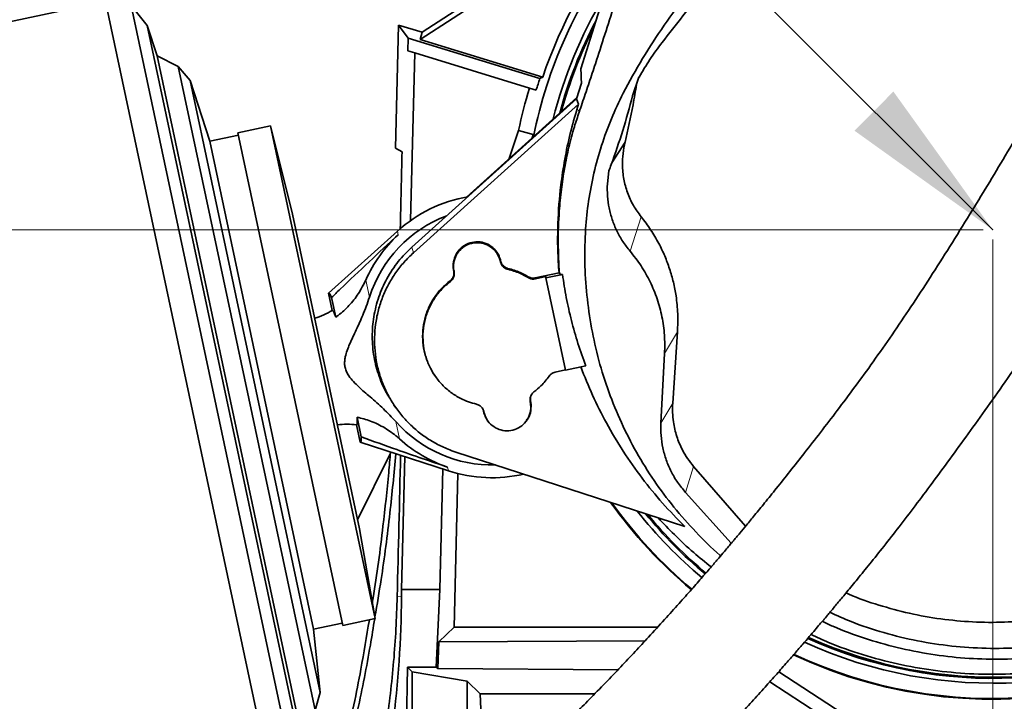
# Model space of a CAD drawing. Header units: millimetres. Extents: x 0 to 12118, y 0 to 8400.
# Tile 85 of 127: x 6719 to 7130, y 3947 to 4231. Entities that reach past the tile are written whole.
import ezdxf

# ---------------------------------------------------------------- set-up
doc = ezdxf.new("R2010")
doc.units = ezdxf.units.MM
doc.header["$LTSCALE"] = 20
doc.header["$PDSIZE"] = -1
doc.styles.add('SLDTEXTSTYLE0', font='TXT', dxfattribs={"width": 0.605})
doc.dimstyles.new('SLDDIMSTYLE0', dxfattribs={"dimtxt": 70, "dimasz": 70, "dimexe": 0, "dimexo": 0.0625, "dimgap": 17.5, "dimtad": 1, "dimdec": 0, "dimrnd": 1e-09, "dimzin": 12, "dimdsep": 46, "dimtxsty": 'SLDTEXTSTYLE0', "dimsah": 1, "dimcen": 0.09, "dimadec": 0, "dimazin": 3, "dimtfac": 1, "dimtofl": 0, "dimtmove": 0, "dimatfit": 3, "dimfxl": 1, "dimfrac": 2, "dimtolj": 1, "dimtzin": 12, "dimarcsym": 0})
doc.dimstyles.new('SLDDIMSTYLE2', dxfattribs={"dimtxt": 70, "dimasz": 70, "dimexe": 0, "dimexo": 0.0625, "dimgap": 17.5, "dimtad": 1, "dimdec": 1, "dimrnd": 1e-09, "dimzin": 12, "dimdsep": 46, "dimtxsty": 'SLDTEXTSTYLE0', "dimsah": 1, "dimcen": 0.09, "dimadec": 0, "dimazin": 3, "dimtfac": 1, "dimtofl": 0, "dimtmove": 0, "dimatfit": 3, "dimfxl": 1, "dimfrac": 2, "dimtolj": 1, "dimtzin": 12, "dimarcsym": 0})
doc.dimstyles.new('SLDDIMSTYLE4', dxfattribs={"dimtxt": 0.18, "dimasz": 70, "dimexe": 0, "dimexo": 0.0625, "dimgap": 0, "dimtad": 0, "dimtih": 1, "dimtoh": 1, "dimdec": 0, "dimrnd": 1e-09, "dimzin": 0, "dimdsep": 46, "dimtxsty": 'Standard', "dimsah": 1, "dimcen": 0.09, "dimadec": 0, "dimazin": 0, "dimtfac": 70, "dimtdec": 0, "dimtofl": 0, "dimtmove": 0, "dimatfit": 3, "dimfxl": 1, "dimfrac": 2, "dimtolj": 1, "dimtzin": 0, "dimarcsym": 0})

# ---------------------------------------------------------------- blocks, each defined once
blk = doc.blocks.new('_D_3')
at = {"color": 7, "linetype": 'Continuous', "lineweight": 0}
for p, q in [((7120.86, 4143.87), (5543.93, 4143.87)), ((5573.93, 4143.87), (5573.93, 3363.87)), ((6445.27, 3363.87), (5543.93, 3363.87))]:
    blk.add_line(p, q, dxfattribs=at)
at = {"color": 7, "linetype": 'Continuous', "lineweight": 18}
for points in [[(5573.93, 4143.87), (5563.93, 4073.87), (5583.93, 4073.87)], [(5573.93, 3363.87), (5583.93, 3433.87), (5563.93, 3433.87)]]:
    blk.add_solid(points, dxfattribs=at)
at = {"color": 7, "linetype": 'Continuous', "lineweight": 18, "insert": (5483.69, 3673.66), "char_height": 70, "attachment_point": 1, "rotation": 90, "style": 'SLDTEXTSTYLE0'}
blk.add_mtext('780', dxfattribs=at)
blk = doc.blocks.new('_D_4')
at = {"color": 7, "linetype": 'Continuous', "lineweight": 0}
for p, q in [((7120.86, 5268.87), (5543.93, 5268.87)), ((5573.93, 4143.87), (5573.93, 5268.87)), ((7120.86, 4143.87), (5543.93, 4143.87))]:
    blk.add_line(p, q, dxfattribs=at)
at = {"color": 7, "linetype": 'Continuous', "lineweight": 18}
for points in [[(5573.93, 5268.87), (5563.93, 5198.87), (5583.93, 5198.87)], [(5573.93, 4143.87), (5583.93, 4213.87), (5563.93, 4213.87)]]:
    blk.add_solid(points, dxfattribs=at)
at = {"color": 7, "linetype": 'Continuous', "lineweight": 18, "insert": (5483.69, 4671.66), "char_height": 70, "attachment_point": 1, "rotation": 90, "style": 'SLDTEXTSTYLE0'}
blk.add_mtext('*)', dxfattribs=at)
blk = doc.blocks.new('_D_6')
at = {"color": 7, "linetype": 'Continuous', "lineweight": 0}
for p, q in [((7124.86, 4139.87), (7124.86, 3020.85)), ((6804.86, 3161.82), (6804.86, 3020.85)), ((7124.86, 3050.85), (6804.86, 3050.85))]:
    blk.add_line(p, q, dxfattribs=at)
at = {"color": 7, "linetype": 'Continuous', "lineweight": 18}
for points in [[(6804.86, 3050.85), (6874.86, 3040.85), (6874.86, 3060.85)], [(7124.86, 3050.85), (7054.86, 3060.85), (7054.86, 3040.85)]]:
    blk.add_solid(points, dxfattribs=at)
at = {"color": 7, "linetype": 'Continuous', "lineweight": 18, "insert": (6884.65, 3141.08), "char_height": 70, "attachment_point": 1, "style": 'SLDTEXTSTYLE0'}
blk.add_mtext('320', dxfattribs=at)
blk = doc.blocks.new('_D_11')
at = {"color": 7, "linetype": 'Continuous', "lineweight": 0}
for p, q in [((6914.86, 5640.02), (5403.93, 5640.02)), ((5433.93, 5640.02), (5433.93, 3363.87)), ((6445.27, 3363.87), (5403.93, 3363.87))]:
    blk.add_line(p, q, dxfattribs=at)
at = {"color": 7, "linetype": 'Continuous', "lineweight": 18}
for points in [[(5433.93, 5640.02), (5423.93, 5570.02), (5443.93, 5570.02)], [(5433.93, 3363.87), (5443.93, 3433.87), (5423.93, 3433.87)]]:
    blk.add_solid(points, dxfattribs=at)
at = {"color": 7, "linetype": 'Continuous', "lineweight": 18, "insert": (5343.69, 4467.24), "char_height": 70, "attachment_point": 1, "rotation": 90, "style": 'SLDTEXTSTYLE0'}
blk.add_mtext('*)', dxfattribs=at)

msp = doc.modelspace()

# ---------------------------------------------------------------- linework, layer by layer
at = {"color": 7, "linetype": 'Continuous', "lineweight": 35}
for p, q in [((6953.087139, 4210.951682), (7012.466232, 4398.841062)), ((6958.391357, 4270.085889), (6886.081939, 4223.145075)), ((6754.937184, 4239.038085), (6543.921798, 4194.182654)), ((6754.937184, 4239.038085), (6825.631269, 3906.468774)), ((6886.909383, 4226.180243), (6909.857394, 4241.077311)), ((6772.321831, 4229.00134), (6765.55588, 4237.356383)), ((6765.55588, 4237.356383), (6834.647776, 3912.324321)), ((6875.861823, 4177.946903), (6877.131527, 4229.169633)), ((6877.131527, 4229.169633), (6881.059333, 4223.721598)), ((6877.131527, 4229.169633), (6886.909383, 4226.180243)), ((6776.433627, 4216.347066), (6772.321831, 4229.00134)), ((6772.321831, 4229.00134), (6837.430221, 3922.709061)), ((6886.909383, 4226.180243), (6886.081939, 4223.145075)), ((6881.059333, 4223.721598), (6880.928594, 4218.447295)), ((6936.041737, 4206.91179), (6881.059333, 4223.721598)), ((6886.081939, 4223.145075), (6937.211765, 4207.513118)), ((6883.84225, 4217.556501), (6880.928594, 4218.447295)), ((6883.84225, 4217.556501), (6882.110996, 4147.713835)), ((6931.687239, 4202.92882), (6883.84225, 4217.556501)), ((6785.250234, 4211.854917), (6776.433627, 4216.347066)), ((6776.433627, 4216.347066), (6836.03925, 3935.9417)), ((6790.220966, 4206.035084), (6785.250234, 4211.854917)), ((6785.250234, 4211.854917), (6842.266309, 3943.631672)), ((6798.418652, 4180.806261), (6790.220966, 4206.035084)), ((6790.220966, 4206.035084), (6844.439978, 3950.970188)), ((6937.211765, 4207.513118), (6936.041737, 4206.91179)), ((6953.334248, 4205.029895), (6951.31109, 4198.469631)), ((6977.355894, 4207.466109), (6974.709247, 4199.687428)), ((6977.355894, 4207.466109), (6977.384974, 4207.534971)), ((6934.493837, 4202.070757), (6931.687239, 4202.92882)), ((6951.31109, 4198.469631), (6882.664166, 4136.659663)), ((6951.471152, 4198.988648), (6905.419893, 4157.523908)), ((6951.31109, 4198.469631), (6952.138501, 4196.284403)), ((6952.138501, 4196.284403), (6883.296565, 4134.298845)), ((6951.618542, 4194.598389), (6952.138501, 4196.284403)), ((6823.726436, 4187.208267), (6810.133089, 4184.318736)), ((6810.133089, 4184.318736), (6853.797083, 3978.90828)), ((6832.925527, 4150.314668), (6823.726436, 4187.208267)), ((6823.726436, 4187.208267), (6867.390429, 3981.79781)), ((6923.271436, 4173.59751), (6927.131945, 4185.189147)), ((6927.131945, 4185.189147), (6933.214454, 4183.549627)), ((6810.341013, 4183.340591), (6798.418652, 4180.806261)), ((6798.418652, 4180.806261), (6841.666798, 3977.352095)), ((6932.739059, 4182.122196), (6933.214454, 4183.549627)), ((6933.214454, 4183.549627), (6932.965125, 4182.325747)), ((6971.523554, 4180.421116), (6966.007882, 4171.753007)), ((6875.861823, 4177.946903), (6878.533377, 4176.404481)), ((6964.158243, 4162.978809), (6964.803754, 4168.402087)), ((6832.925527, 4150.314668), (6860.787314, 4019.243234)), ((6876.621438, 4143.329453), (6847.899332, 4117.443558)), ((6919.560455, 4130.554524), (6919.536151, 4130.668864)), ((6919.689125, 4130.811627), (6919.664822, 4130.925967)), ((6900.101869, 4126.767733), (6900.126173, 4126.653393)), ((6900.23054, 4126.56579), (6900.254844, 4126.45145)), ((6943.996245, 4125.874365), (6934.11702, 4123.774471)), ((6938.44659, 4124.330178), (6934.144265, 4123.415691)), ((6938.565217, 4123.77208), (6938.44659, 4124.330178)), ((6945.470033, 4125.239744), (6938.565217, 4123.77208)), ((6938.565217, 4123.77208), (6946.73887, 4085.318069)), ((6944.138481, 4125.534841), (6943.996245, 4125.874365)), ((6945.470033, 4125.239744), (6944.138481, 4125.534841)), ((6847.899332, 4117.443558), (6849.425125, 4110.265702)), ((6849.173646, 4115.652619), (6850.920942, 4107.432735)), ((6993.40678, 4101.338008), (6991.423242, 4071.523687)), ((6988.037098, 4092.309929), (6986.515279, 4063.271899)), ((6942.406242, 4084.548301), (6946.708128, 4085.462695)), ((6946.73887, 4085.318069), (6955.179917, 4087.112269)), ((6892.37327, 4082.858111), (6892.482222, 4082.702688)), ((6939.147719, 4081.862224), (6939.253154, 4082.012776)), ((6875.17968, 4070.80098), (6875.954278, 4069.695998)), ((6932.139523, 4072.237111), (6932.115219, 4072.351451)), ((6861.531437, 4057.517315), (6859.78414, 4065.737199)), ((6912.552267, 4068.193217), (6912.576571, 4068.078877)), ((6912.680938, 4067.991274), (6912.705241, 4067.876934)), ((6861.095787, 4055.36289), (6859.569994, 4062.540746)), ((6861.095787, 4055.36289), (6897.863775, 4043.39819)), ((6873.682963, 4050.751967), (6859.985413, 4023.015653)), ((6879.67197, 4049.318), (6878.297549, 3993.870777)), ((6900.961471, 4051.202103), (6996.402667, 4020.191378)), ((7000.13312, 4045.230994), (7021.747525, 4020.24501)), ((6894.309589, 3993.870777), (6895.555886, 4044.149202)), ((6900.211098, 3978.163272), (6901.80009, 4042.266767)), ((6996.734668, 4034.413237), (7015.84889, 4013.184742)), ((6867.390429, 3981.79781), (6860.787314, 4019.243234)), ((6878.297549, 3993.870777), (6878.286876, 3990.912029)), ((6878.297549, 3993.870777), (6894.309589, 3993.870777)), ((6892.823922, 3961.551547), (6894.309589, 3993.870777)), ((6841.666798, 3977.352095), (6853.589159, 3979.886425)), ((6853.797083, 3978.90828), (6867.390429, 3981.79781)), ((6844.439978, 3950.970188), (6841.666798, 3977.352095)), ((6893.943725, 3972.049328), (6900.211098, 3978.163272)), ((6900.211098, 3978.163272), (6985.074278, 3978.163272)), ((6893.429562, 3960.930707), (6893.943725, 3972.049328)), ((6979.940371, 3972.571275), (6893.943725, 3972.049328)), ((6878.724842, 3861.056824), (6880.852729, 3961.551547)), ((6882.768643, 3959.635633), (6880.852729, 3961.551547)), ((6892.823922, 3961.551547), (6880.852729, 3961.551547)), ((6882.768643, 3959.635633), (6882.768643, 3865.876039)), ((6905.763949, 3955.766396), (6882.768643, 3959.635633)), ((6892.823922, 3961.551547), (6893.429562, 3960.930707)), ((6893.429562, 3960.930707), (6968.608852, 3960.493338)), ((7035.606795, 3959.606986), (7116.541299, 3906.999559)), ((6911.067003, 3950.463342), (6905.763949, 3955.766396)), ((6905.763949, 3955.766396), (6905.763949, 3922.83953)), ((7110.9793, 3903.854261), (7031.919447, 3955.449735)), ((6842.266309, 3943.631672), (6844.439978, 3950.970188)), ((6911.067003, 3950.463342), (6958.941213, 3950.463342)), ((6911.852043, 3935.483899), (6911.067003, 3950.463342))]:
    msp.add_line(p, q, dxfattribs=at)
at = {"color": 8, "linetype": 'Continuous', "lineweight": 18}
for p, q in [((6952.402203, 4192.923521), (6951.618542, 4194.598389)), ((6973.615023, 4134.990111), (6978.259307, 4149.275985)), ((6876.621438, 4143.329453), (6876.944346, 4141.810383)), ((6883.296565, 4134.298845), (6882.664166, 4136.659663)), ((6919.536151, 4130.668864), (6919.664822, 4130.925967)), ((6919.560455, 4130.554524), (6919.689125, 4130.811627)), ((6900.23054, 4126.56579), (6900.101869, 4126.767733)), ((6900.126173, 4126.653393), (6900.254844, 4126.45145)), ((6922.694925, 4127.747413), (6922.665217, 4127.389181)), ((6863.426966, 4122.914403), (6864.956503, 4115.718936)), ((6898.705723, 4122.296469), (6898.626566, 4122.631525)), ((6931.13658, 4123.928249), (6931.204806, 4124.270741)), ((6934.11702, 4123.774471), (6934.144265, 4123.415691)), ((6988.037098, 4092.309929), (6993.40678, 4101.338008)), ((6932.010852, 4071.980008), (6932.139523, 4072.237111)), ((6991.423242, 4071.523687), (6986.515279, 4063.271899)), ((6912.680938, 4067.991274), (6912.552267, 4068.193217)), ((6912.705241, 4067.876934), (6912.576571, 4068.078877)), ((6875.976611, 4063.876555), (6877.506147, 4056.681088)), ((6897.540867, 4044.91726), (6897.863775, 4043.39819)), ((6996.734668, 4034.413237), (7000.13312, 4045.230994)), ((6876.531324, 3990.955545), (6878.286876, 3990.912029))]:
    msp.add_line(p, q, dxfattribs=at)
at = {"color": 7, "linetype": 'Continuous', "lineweight": 35}
for centre, radius, start, end in [((7124.857394, 4143.870777), 198.144467, 140.68178366, 161.26499593), ((7124.857394, 4143.870777), 195.419262, 142.77790155, 168.55443781), ((7124.857394, 4143.870777), 189.020726, 149.22653518, 165.85155841), ((7124.857394, 4143.870777), 187, 152.18494222, 164.91709482), ((7124.857394, 4143.870777), 186.5, 153.06986295, 164.67904369), ((7124.857394, 4143.870777), 199.061603, 161.53707332, 163), ((7124.857394, 4143.870777), 201.996439, 163, 168.19684261), ((6916.120696, 4099.502422), 59, 99.93621428, 132.0268623), ((7124.857394, 4143.870777), 195.419262, 244.9178201, 3.82673491), ((6916.120696, 4099.502422), 53.672619, 110.68146998, 162.41396481), ((6916.120696, 4099.502422), 57.660645, 132.79908729, 156.04428031), ((7124.857394, 4143.870777), 189.020726, 245.47080708, 357.37810128), ((7124.857394, 4143.870777), 187, 245.65258017, 354.41969424), ((7124.857394, 4143.870777), 186.5, 245.69794122, 353.53477351), ((6831.427976, 4140.284073), 35, 287.82284238, 300.94729261), ((6855.33921, 4027.797395), 35, 83.05807787, 96.17857375), ((6916.120696, 4099.502422), 53.672619, 221.58745133, 271.41426004), ((6916.120696, 4099.502422), 57.660645, 227.95713583, 251.20232885), ((6916.120696, 4099.502422), 59, 251.97455383, 282.90952566), ((7124.857394, 4143.870777), 195.707505, 215.49998564, 230.04457218), ((7124.857394, 4143.870777), 195.419262, 215.61435009, 230.04704263), ((7124.857394, 4143.870777), 189.020726, 218.3351, 230.09096467), ((7124.857394, 4143.870777), 187, 219.27634359, 230.10255735), ((7124.857394, 4143.870777), 186.5, 219.51617733, 230.1054184), ((7124.857394, 4143.870777), 195.707505, 244.8939752, 320.33936804)]:
    msp.add_arc(centre, radius, start, end, dxfattribs=at)
for centre, major_axis, ratio, start_param, end_param in [((6804.857394, 1313.468082), (89.876733, 3635.788776), 0.0012951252, 5.6048811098, 5.6190527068), ((6854.585425, 4086.421902), (-6.603623, 31.065715), 0.0699839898, 5.9225779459, 6.3236111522), ((6854.585425, 4086.421902), (-6.603623, 31.065715), 0.0699839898, 3.1011668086, 3.5022000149), ((6804.857394, 1313.468082), (123.830166, 5009.30898), 0.0012951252, 5.2763398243, 5.2903204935), ((6456.357394, 3992.434731), (0, 422.026846), 0.9997758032, 4.4545330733, 4.7087809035)]:
    msp.add_ellipse(centre, major_axis=major_axis, ratio=ratio, start_param=start_param, end_param=end_param, dxfattribs=at)
for points, knots in [([(6952.402203, 4192.923521), (6953.254961, 4195.399973), (6954.962455, 4200.358617), (6957.549934, 4208.122938), (6960.596821, 4217.425334), (6964.094153, 4228.275088), (6968.836237, 4243.077434), (6974.389758, 4260.291486), (6980.757288, 4279.83402), (6987.129407, 4299.314584), (6993.290213, 4318.263686), (6999.220476, 4336.7403), (7004.922201, 4354.672265), (7010.610384, 4372.654504), (7014.408725, 4384.638553), (7016.307885, 4390.630547)], [0, 0, 0, 0, 0.0401590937, 0.0804112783, 0.1206341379, 0.1824796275, 0.2443431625, 0.3435556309, 0.4427752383, 0.5420636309, 0.6413351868, 0.7309212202, 0.8205221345, 0.9102615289, 1, 1, 1, 1]), ([(7011.437119, 4007.984863), (7011.32832, 4008.073579), (7007.618402, 4011.0987), (7001.019533, 4017.830001), (6991.782911, 4028.132147), (6983.501109, 4039.245568), (6976.162043, 4051.016016), (6969.839287, 4063.402577), (6964.582919, 4076.224126), (6960.434543, 4089.417074), (6957.400766, 4102.898937), (6955.442207, 4116.591402), (6954.604863, 4130.36696), (6954.869153, 4143.489889), (6956.186501, 4155.893205), (6958.422971, 4167.532526), (6961.595084, 4178.970409), (6965.661145, 4190.112288), (6971.316398, 4202.273812), (6978.711696, 4215.309224), (6987.763425, 4229.211366), (6997.576591, 4242.654949), (7007.933715, 4255.740005), (7018.654875, 4268.545291), (7031.396619, 4283.36149), (7046.178539, 4300.171589), (7062.892678, 4319.07286), (7079.384537, 4338.156539), (7089.793029, 4351.323679), (7094.996367, 4357.906101)], [0, 0, 0, 0, 0.00099477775, 0.0339208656, 0.06684990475, 0.09966585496, 0.13298493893, 0.16642169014, 0.19986359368, 0.23318972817, 0.26676565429, 0.30044564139, 0.3341215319, 0.36769185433, 0.39657594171, 0.42559277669, 0.4546571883, 0.48367831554, 0.51256601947, 0.55290328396, 0.5932790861, 0.63375245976, 0.67430738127, 0.71487157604, 0.75533465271, 0.81651001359, 0.87769743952, 0.9388593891, 1, 1, 1, 1]), ([(7302.943245, 4294.497495), (7302.515602, 4283.865068), (7301.660274, 4262.599122), (7299.737843, 4230.742429), (7298.387907, 4204.086128), (7297.766548, 4182.622607), (7297.360518, 4166.380786), (7296.784798, 4150.147153), (7295.82387, 4133.952255), (7294.251383, 4117.828082), (7292.09194, 4103.352766), (7289.407087, 4090.54117), (7286.37928, 4079.391216), (7282.629157, 4068.45302), (7278.099453, 4057.824232), (7272.225228, 4046.749439), (7264.803347, 4035.398959), (7255.798705, 4023.903752), (7245.791971, 4013.204114), (7234.928397, 4003.432246), (7223.252884, 3994.672101), (7210.865483, 3986.948332), (7197.818896, 3980.276639), (7184.319556, 3974.769803), (7170.451176, 3970.473968), (7156.322069, 3967.357566), (7141.945149, 3965.408823), (7127.541082, 3964.664901), (7113.202102, 3965.141457), (7099.020291, 3966.780237), (7084.999548, 3969.539019), (7071.367449, 3973.47595), (7060.942014, 3977.21722), (7055.272605, 3979.956469), (7053.805742, 3980.665203)], [0, 0, 0, 0, 0.0645639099, 0.1291344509, 0.1937010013, 0.2265261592, 0.259394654, 0.2922569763, 0.3250763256, 0.3578455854, 0.3906045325, 0.4139360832, 0.4373528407, 0.4607662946, 0.4841205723, 0.5073995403, 0.5366423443, 0.5659930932, 0.5953445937, 0.6245884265, 0.6534061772, 0.6823317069, 0.711255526, 0.7400709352, 0.768226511, 0.7964869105, 0.8247455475, 0.852898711, 0.8804610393, 0.9081246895, 0.9357878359, 0.9633494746, 0.9905173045, 1, 1, 1, 1]), ([(6986.982127, 4221.940722), (6989.878707, 4225.64597), (6995.672157, 4233.056839), (7001.572459, 4240.388709), (7004.522759, 4244.054829)], [0, 0, 0, 0, 0.4999747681, 1, 1, 1, 1]), ([(6977.384974, 4207.534971), (6978.836318, 4209.990538), (6981.771803, 4214.957166), (6985.232464, 4219.595595), (6986.982127, 4221.940722)], [0, 0, 0, 0, 0.494413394, 1, 1, 1, 1]), ([(7156.61845, 4220.617449), (7155.538708, 4218.648038), (7151.875234, 4211.965991), (7145.53992, 4200.943059), (7137.792629, 4187.625725), (7130.189125, 4174.808655), (7122.749745, 4162.44642), (7115.061545, 4149.859697), (7107.134284, 4137.103499), (7098.952507, 4124.226383), (7090.943367, 4111.956612), (7083.03963, 4100.231542), (7075.219928, 4089.079725), (7067.554048, 4078.545749), (7060.180941, 4068.714857), (7053.167699, 4059.578313), (7046.574147, 4051.111448), (7040.447785, 4043.336586), (7034.889119, 4036.366343), (7029.993973, 4030.297832), (7025.826376, 4025.186879), (7022.379579, 4021.001607), (7019.851526, 4017.958559), (7018.11346, 4015.879182), (7016.989131, 4014.538926), (7015.90162, 4013.246258), (7014.576631, 4011.676277), (7012.772773, 4009.548349), (7010.392593, 4006.756903), (7007.355132, 4003.221084), (7003.586376, 3998.874504), (6999.072376, 3993.725511), (6993.810129, 3987.798442), (6987.798091, 3981.121637), (6981.690252, 3974.442468), (6975.596063, 3967.877984), (6969.613849, 3961.525739), (6963.208193, 3954.828989), (6956.887204, 3948.331835), (6950.693393, 3942.067754), (6944.670021, 3936.072743), (6938.901634, 3930.414618), (6935.233856, 3926.896121), (6933.588824, 3925.318043)], [0, 0, 0, 0, 0.0176400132, 0.0598510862, 0.1012400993, 0.1416975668, 0.1810753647, 0.2192277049, 0.2624538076, 0.3036668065, 0.3428004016, 0.379861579, 0.4156128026, 0.4493392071, 0.4810435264, 0.5107035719, 0.5383012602, 0.5638745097, 0.5870473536, 0.6069911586, 0.623889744, 0.6377848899, 0.6487030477, 0.6543353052, 0.6586529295, 0.6621798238, 0.6673598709, 0.6745017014, 0.6837177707, 0.6957153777, 0.7106171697, 0.7284302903, 0.7491741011, 0.7728877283, 0.799644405, 0.8217887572, 0.8458054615, 0.8718114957, 0.899962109, 0.9241600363, 0.9499791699, 0.9775651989, 1, 1, 1, 1]), ([(6953.086652, 4210.950195), (6953.143965, 4209.89434), (6953.247593, 4207.985217), (6953.307481, 4205.942757), (6953.334248, 4205.029895)], [0, 0, 0, 0, 0.5530575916, 1, 1, 1, 1]), ([(6968.199133, 3889.241745), (6969.849831, 3890.825726), (6973.59514, 3894.419657), (6979.512447, 3900.220521), (6985.754799, 3906.426681), (6992.189236, 3912.924613), (6998.771377, 3919.67832), (7005.453624, 3926.652105), (7011.702171, 3933.277786), (7017.754519, 3939.791739), (7023.567366, 3946.140961), (7029.094431, 3952.266766), (7034.047183, 3957.827525), (7038.429363, 3962.803134), (7042.244673, 3967.17707), (7045.496364, 3970.935369), (7048.295834, 3974.192872), (7050.646766, 3976.944232), (7052.567169, 3979.202567), (7053.983017, 3980.87359), (7055.132813, 3982.234066), (7056.301181, 3983.619588), (7058.099809, 3985.758449), (7060.732598, 3988.903632), (7064.339308, 3993.243914), (7068.713504, 3998.560656), (7073.846904, 4004.881972), (7079.648149, 4012.144452), (7085.980815, 4020.229436), (7092.69813, 4029.003753), (7099.739009, 4038.417545), (7107.082566, 4048.408812), (7114.756654, 4058.991465), (7122.796891, 4070.194322), (7131.261647, 4082.124733), (7140.132359, 4094.905982), (7149.327729, 4108.579156), (7158.750421, 4123.17924), (7168.238103, 4138.633824), (7177.691945, 4154.937829), (7186.992056, 4172.073246), (7194.831748, 4187.405502), (7199.376638, 4197.039513), (7201.09802, 4200.688405)], [0, 0, 0, 0, 0.0213710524, 0.0484893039, 0.0739286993, 0.0978217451, 0.1256799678, 0.1514658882, 0.1753110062, 0.1973158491, 0.2203059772, 0.2410711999, 0.2596699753, 0.2761407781, 0.2905051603, 0.3027732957, 0.3129481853, 0.3222591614, 0.329500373, 0.3348184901, 0.3384067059, 0.3426281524, 0.3481771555, 0.3589993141, 0.3728359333, 0.3897078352, 0.4096392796, 0.4327298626, 0.4581391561, 0.4854443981, 0.5147054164, 0.5460010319, 0.5787642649, 0.6135482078, 0.6503464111, 0.6891426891, 0.7307642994, 0.7744073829, 0.8200375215, 0.8676249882, 0.9171527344, 0.9686215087, 1, 1, 1, 1]), ([(6976.325045, 4204.436373), (6975.866208, 4201.600527), (6974.561746, 4193.538296), (6972.718469, 4185.580075), (6971.523554, 4180.421116)], [0, 0, 0, 0, 0.35174465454, 1, 1, 1, 1]), ([(6974.709247, 4199.687428), (6973.380057, 4194.869382), (6970.719051, 4185.223768), (6967.171633, 4174.864143), (6965.125848, 4169.281097), (6964.803754, 4168.402087)], [0, 0, 0, 0, 0.4567860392, 0.9144749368, 1, 1, 1, 1]), ([(6943.996245, 4125.874365), (6943.887127, 4127.427388), (6943.40504, 4134.288734), (6943.320424, 4146.506174), (6944.405976, 4160.784609), (6946.312941, 4173.289014), (6948.563959, 4184.047121), (6950.60065, 4191.082345), (6951.618542, 4194.598389)], [0, 0, 0, 0, 0.0671600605, 0.2967169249, 0.5262725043, 0.6841352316, 0.8421380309, 1, 1, 1, 1]), ([(6944.138481, 4125.534841), (6943.916943, 4129.863015), (6943.47254, 4138.545279), (6943.923532, 4150.288931), (6944.912285, 4160.599854), (6946.244349, 4169.51199), (6948.066566, 4178.292681), (6950.147712, 4186.161014), (6951.724036, 4190.889309), (6952.402203, 4192.923521)], [0, 0, 0, 0, 0.1879800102, 0.3770855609, 0.5063433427, 0.6355549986, 0.767872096, 0.9001337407, 1, 1, 1, 1]), ([(6978.259307, 4149.275985), (6977.118175, 4150.826289), (6974.802185, 4153.972715), (6972.414698, 4159.325646), (6970.877038, 4165.012236), (6970.347908, 4170.499276), (6970.629089, 4175.685411), (6971.224048, 4178.835394), (6971.523554, 4180.421116)], [0, 0, 0, 0, 0.1746750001, 0.3545123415, 0.5291516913, 0.7086712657, 0.8533432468, 1, 1, 1, 1]), ([(6964.158243, 4162.978809), (6964.131018, 4161.298197), (6964.076642, 4157.941424), (6964.800637, 4152.935841), (6966.099844, 4148.056125), (6968.023878, 4143.386779), (6970.481554, 4138.966152), (6972.572345, 4136.313159), (6973.615023, 4134.990111)], [0, 0, 0, 0, 0.1683961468, 0.3363462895, 0.5035718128, 0.6699842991, 0.8354212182, 1, 1, 1, 1]), ([(6978.259307, 4149.275985), (6979.61633, 4147.509064), (6982.343937, 4143.957567), (6985.565213, 4138.443504), (6988.161537, 4132.986155), (6990.183232, 4127.606279), (6991.764271, 4122.023311), (6992.968268, 4115.754732), (6993.671282, 4108.833732), (6993.495288, 4103.846233), (6993.40678, 4101.338008)], [0, 0, 0, 0, 0.1297990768, 0.260895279, 0.3713968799, 0.4818999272, 0.5955924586, 0.7092864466, 0.8537994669, 1, 1, 1, 1]), ([(6849.173646, 4115.652619), (6850.353231, 4116.790906), (6859.504229, 4125.621519), (6868.825024, 4134.273587), (6876.944346, 4141.810383)], [0, 0, 0, 0, 0.1289023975, 1, 1, 1, 1]), ([(6919.664822, 4130.925967), (6919.487591, 4131.568783), (6919.133131, 4132.854414), (6917.912471, 4135.002122), (6915.844295, 4137.11593), (6912.769294, 4138.620663), (6909.372103, 4139.025534), (6906.03155, 4138.282444), (6903.125568, 4136.475732), (6900.980534, 4133.80774), (6899.843444, 4130.585142), (6899.828396, 4128.148135), (6900.073877, 4126.909028), (6900.101869, 4126.767733)], [0, 0, 0, 0, 0.0637362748, 0.1274724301, 0.2348074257, 0.3421739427, 0.4494909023, 0.5568139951, 0.664188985, 0.7715269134, 0.8788394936, 0.9861841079, 1, 1, 1, 1]), ([(6882.664166, 4136.659663), (6880.688577, 4134.708717), (6877.695585, 4131.75306), (6874.409896, 4127.173942), (6871.497151, 4122.36469), (6869.210622, 4117.197853), (6867.597719, 4111.812397), (6866.448256, 4106.306316), (6865.997339, 4100.673302), (6866.258836, 4095.05141), (6866.998684, 4089.474963), (6868.425153, 4084.000763), (6870.568437, 4078.808417), (6872.089926, 4075.558309), (6873.329115, 4073.803869), (6873.744841, 4073.215284)], [0, 0, 0, 0, 0.1193803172, 0.1808596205, 0.2423387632, 0.3615970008, 0.4230093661, 0.4844224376, 0.6037930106, 0.6652677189, 0.7267422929, 0.8460717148, 0.9075241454, 0.9689759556, 1, 1, 1, 1]), ([(6919.536151, 4130.668864), (6919.198761, 4131.731444), (6918.523978, 4133.856611), (6916.246452, 4136.391669), (6913.32995, 4138.067174), (6910.003515, 4138.673319), (6906.668604, 4138.14657), (6903.695572, 4136.545316), (6901.418137, 4134.049384), (6900.104428, 4130.945333), (6899.914197, 4128.335633), (6900.169597, 4126.906745), (6900.23054, 4126.56579)], [0, 0, 0, 0, 0.107358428, 0.2147176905, 0.3220631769, 0.4294277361, 0.5368452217, 0.6442176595, 0.751568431, 0.8589526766, 0.9663438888, 1, 1, 1, 1]), ([(6973.615023, 4134.990111), (6975.20505, 4132.972724), (6978.39339, 4128.927438), (6982.140776, 4122.186191), (6985.075564, 4115.065748), (6987.056621, 4107.625414), (6988.160152, 4099.992345), (6988.078165, 4094.87382), (6988.037098, 4092.309929)], [0, 0, 0, 0, 0.1645719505, 0.3300014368, 0.4964278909, 0.6636720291, 0.8315318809, 1, 1, 1, 1]), ([(6883.296565, 4134.298845), (6881.971837, 4133.023709), (6879.318155, 4130.469366), (6875.91434, 4126.106575), (6872.983192, 4121.424903), (6870.619347, 4116.430889), (6868.821524, 4111.210617), (6867.61324, 4105.820295), (6867.0323, 4100.325234), (6867.064885, 4094.798722), (6867.70982, 4089.309789), (6868.981154, 4083.931986), (6870.841083, 4078.72992), (6873.266506, 4073.767427), (6876.244724, 4069.117981), (6879.717508, 4064.828586), (6883.646464, 4060.949001), (6887.996291, 4057.542959), (6892.700325, 4054.647992), (6897.063211, 4052.559136), (6899.879695, 4051.578683), (6900.961471, 4051.202103)], [0, 0, 0, 0, 0.05367163, 0.1075145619, 0.1611857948, 0.2148014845, 0.2685877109, 0.322203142, 0.3758673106, 0.4297030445, 0.4833678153, 0.5370122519, 0.5908280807, 0.6444725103, 0.6980630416, 0.7518237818, 0.8054137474, 0.8590659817, 0.9128893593, 0.9665419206, 1, 1, 1, 1]), ([(6919.689125, 4130.811627), (6919.825948, 4130.380475), (6920.09959, 4129.518185), (6921.023724, 4128.494081), (6921.952623, 4127.949246), (6922.540089, 4127.789513), (6922.694925, 4127.747413)], [0, 0, 0, 0, 0.2978198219, 0.5956306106, 0.893421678, 1, 1, 1, 1]), ([(6898.626566, 4122.631525), (6898.958947, 4122.938336), (6899.623699, 4123.551948), (6900.15902, 4124.823258), (6900.25832, 4125.895565), (6900.153738, 4126.495315), (6900.126173, 4126.653393)], [0, 0, 0, 0, 0.2978180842, 0.5956271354, 0.8934181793, 1, 1, 1, 1]), ([(6922.665217, 4127.389181), (6922.2227, 4127.539048), (6921.337682, 4127.838777), (6920.298482, 4128.813494), (6919.754209, 4129.783688), (6919.600886, 4130.393672), (6919.560455, 4130.554524)], [0, 0, 0, 0, 0.2977898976, 0.5955697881, 0.8933523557, 1, 1, 1, 1]), ([(6931.13658, 4123.928249), (6929.999771, 4124.560905), (6928.095251, 4125.620806), (6925.226802, 4126.717357), (6923.521467, 4127.164613), (6922.665217, 4127.389181)], [0, 0, 0, 0, 0.4243871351, 0.7109844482, 1, 1, 1, 1]), ([(6931.204806, 4124.270741), (6930.068136, 4124.903547), (6928.157776, 4125.967081), (6925.27677, 4127.070028), (6923.557963, 4127.520982), (6922.694925, 4127.747413)], [0, 0, 0, 0, 0.4224564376, 0.7100068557, 1, 1, 1, 1]), ([(6850.920942, 4107.432735), (6851.249565, 4107.671826), (6853.225061, 4109.109108), (6856.570144, 4112.206997), (6860.531463, 4117.155431), (6862.45086, 4120.97299), (6863.426966, 4122.914403)], [0, 0, 0, 0, 0.0606015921, 0.3643026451, 0.6767172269, 1, 1, 1, 1]), ([(6898.626566, 4122.631525), (6897.391297, 4121.599774), (6894.884945, 4119.506359), (6891.873021, 4115.64314), (6889.490207, 4111.332548), (6887.891076, 4106.714763), (6887.076299, 4101.850688), (6887.09752, 4096.965039), (6887.926927, 4092.093022), (6889.61546, 4087.526497), (6891.16179, 4084.402895), (6892.294275, 4083.019273), (6892.409183, 4082.878884)], [0, 0, 0, 0, 0.1083674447, 0.2198768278, 0.3281588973, 0.4395751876, 0.5479389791, 0.6594482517, 0.7678429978, 0.8793872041, 0.9877620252, 1, 1, 1, 1]), ([(6900.254844, 4126.45145), (6900.306885, 4125.987009), (6900.410967, 4125.058139), (6899.969078, 4123.703204), (6899.321341, 4122.798737), (6898.834085, 4122.401196), (6898.705723, 4122.296469)], [0, 0, 0, 0, 0.297846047, 0.5956832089, 0.8934881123, 1, 1, 1, 1]), ([(6934.144265, 4123.415691), (6933.862853, 4123.374289), (6933.124206, 4123.265617), (6932.066235, 4123.442054), (6931.396594, 4123.792266), (6931.13658, 4123.928249)], [0, 0, 0, 0, 0.273513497, 0.7179135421, 1, 1, 1, 1]), ([(6931.204806, 4124.270741), (6931.457027, 4124.138868), (6932.105737, 4123.799694), (6933.130163, 4123.629216), (6933.844856, 4123.734411), (6934.11702, 4123.774471)], [0, 0, 0, 0, 0.2825823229, 0.7267983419, 1, 1, 1, 1]), ([(6945.470033, 4125.239744), (6945.947809, 4122.011289), (6946.903395, 4115.554149), (6949.108878, 4105.962545), (6951.799171, 4096.448613), (6954.052988, 4090.224423), (6955.179917, 4087.112269)], [0, 0, 0, 0, 0.2482297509, 0.4964771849, 0.7482338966, 1, 1, 1, 1]), ([(6898.705723, 4122.296469), (6897.459835, 4121.252773), (6894.968073, 4119.165395), (6891.955364, 4115.302691), (6889.606941, 4111.024983), (6888.004413, 4106.408108), (6887.21388, 4101.586692), (6887.226943, 4096.698353), (6888.078289, 4091.884398), (6889.709568, 4087.275798), (6892.106488, 4083.014963), (6895.171443, 4079.208874), (6898.840761, 4075.980694), (6902.600033, 4073.658443), (6906.216382, 4072.06497), (6908.456249, 4071.4594), (6909.576175, 4071.156617)], [0, 0, 0, 0, 0.0744771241, 0.1489533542, 0.2233711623, 0.2977875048, 0.3722619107, 0.4467361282, 0.5212317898, 0.5957287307, 0.6702109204, 0.7446943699, 0.819127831, 0.8935608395, 0.9467807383, 1, 1, 1, 1]), ([(6864.956503, 4115.718936), (6864.067469, 4113.199833), (6862.443389, 4108.597958), (6859.450033, 4102.171598), (6857.14199, 4097.353068), (6855.620346, 4093.578909), (6854.905732, 4091.227351), (6854.577475, 4089.120065), (6854.589055, 4087.628814), (6854.831296, 4086.119584), (6855.336482, 4084.604004), (6856.494548, 4082.589468), (6858.241428, 4080.501013), (6861.216587, 4077.613239), (6865.48747, 4073.965417), (6870.839323, 4069.321855), (6874.26221, 4065.693744), (6875.976611, 4063.876555)], [0, 0, 0, 0, 0.1280290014, 0.233882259, 0.3397546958, 0.3842068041, 0.4289740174, 0.4572609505, 0.4862126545, 0.5000222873, 0.5304750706, 0.5621781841, 0.6109358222, 0.660483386, 0.7609389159, 0.8802629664, 1, 1, 1, 1]), ([(6850.920942, 4107.432735), (6850.687591, 4108.066802), (6850.212196, 4109.358555), (6849.719036, 4110.238779), (6849.514243, 4110.257538), (6849.425125, 4110.265702)], [0, 0, 0, 0, 0.3525634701, 0.718259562, 1, 1, 1, 1]), ([(7299.287078, 4089.674591), (7298.477358, 4086.898683), (7296.854539, 4081.33529), (7293.713939, 4072.794668), (7290.124117, 4064.29523), (7286.072637, 4055.925085), (7280.64491, 4046.058685), (7273.453249, 4034.947913), (7264.114969, 4022.874521), (7253.783544, 4011.608491), (7242.538767, 4001.250874), (7230.421015, 3991.894288), (7217.52849, 3983.567915), (7203.967968, 3976.331074), (7189.896619, 3970.276992), (7175.392556, 3965.466418), (7160.561902, 3961.879937), (7145.47682, 3959.52101), (7130.300399, 3958.423662), (7115.125337, 3958.618598), (7100.046043, 3960.06024), (7085.133636, 3962.708499), (7070.54405, 3966.621596), (7058.496, 3970.772391), (7051.538994, 3974.032468), (7049.123648, 3975.164307)], [0, 0, 0, 0, 0.0296434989, 0.0594106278, 0.0893466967, 0.1193294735, 0.1491546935, 0.1980657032, 0.2471518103, 0.2962362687, 0.345145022, 0.3939904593, 0.4430142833, 0.4920374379, 0.5408819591, 0.5892023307, 0.6376981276, 0.6861933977, 0.7345130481, 0.7824437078, 0.8305455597, 0.8786472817, 0.9265777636, 0.9745091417, 1, 1, 1, 1]), ([(6996.402667, 4020.191378), (6993.280666, 4023.395561), (6987.03674, 4029.803849), (6978.51097, 4040.309443), (6970.674336, 4051.450133), (6963.800799, 4063.026926), (6957.850415, 4074.757745), (6954.662315, 4082.715186), (6953.07952, 4086.665816)], [0, 0, 0, 0, 0.1677935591, 0.3355830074, 0.5070266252, 0.678471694, 0.8403708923, 1, 1, 1, 1]), ([(6933.535669, 4076.24933), (6934.541745, 4077.074194), (6936.227219, 4078.456084), (6938.300909, 4080.720998), (6939.343392, 4082.142689), (6939.866823, 4082.856521)], [0, 0, 0, 0, 0.4243962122, 0.7109890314, 1, 1, 1, 1]), ([(6939.866823, 4082.856521), (6940.043249, 4083.079987), (6940.506091, 4083.666233), (6941.396804, 4084.263977), (6942.124025, 4084.46881), (6942.406242, 4084.548301)], [0, 0, 0, 0, 0.27374782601, 0.71815953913, 1, 1, 1, 1]), ([(6932.010852, 4071.980008), (6931.945471, 4072.468938), (6931.81287, 4073.460554), (6932.284937, 4074.883014), (6932.958325, 4075.783556), (6933.427207, 4076.161827), (6933.535669, 4076.24933)], [0, 0, 0, 0, 0.3065888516, 0.621803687, 0.9125149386, 1, 1, 1, 1]), ([(6932.764433, 4075.468634), (6932.740879, 4075.44411), (6932.406746, 4075.096224), (6932.103246, 4074.165718), (6931.981499, 4073.11047), (6932.087326, 4072.509776), (6932.115219, 4072.351451)], [0, 0, 0, 0, 0.031162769, 0.4420669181, 0.8529452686, 1, 1, 1, 1]), ([(6909.576175, 4071.156617), (6910.018692, 4071.00675), (6910.90371, 4070.707021), (6911.94291, 4069.732304), (6912.487184, 4068.762111), (6912.640507, 4068.152126), (6912.680938, 4067.991274)], [0, 0, 0, 0, 0.29778981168, 0.59556960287, 0.89335228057, 1, 1, 1, 1]), ([(6912.552267, 4068.193217), (6912.442197, 4068.643076), (6912.314316, 4069.165723), (6911.962536, 4069.552038), (6911.913544, 4069.60584)], [0, 0, 0, 0, 0.860729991, 1, 1, 1, 1]), ([(6912.705241, 4067.876934), (6913.042631, 4066.814354), (6913.717414, 4064.689187), (6915.994941, 4062.154129), (6918.911443, 4060.478624), (6922.237878, 4059.87248), (6925.572789, 4060.399229), (6928.545821, 4062.000482), (6930.823255, 4064.496415), (6932.136965, 4067.600466), (6932.327195, 4070.210166), (6932.071795, 4071.639053), (6932.010852, 4071.980008)], [0, 0, 0, 0, 0.1073584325, 0.2147176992, 0.3220631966, 0.4294277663, 0.5368452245, 0.6442176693, 0.7515684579, 0.8589526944, 0.9663439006, 1, 1, 1, 1]), ([(6930.449477, 4064.489276), (6930.674057, 4064.749595), (6931.632597, 4065.860668), (6932.354527, 4068.452502), (6932.414034, 4070.855925), (6932.167621, 4072.095736), (6932.139523, 4072.237111)], [0, 0, 0, 0, 0.125659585, 0.536332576, 0.9471281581, 1, 1, 1, 1]), ([(7000.13312, 4045.230994), (6999.262404, 4046.309872), (6997.508864, 4048.48263), (6995.068265, 4052.639845), (6992.932076, 4057.72866), (6991.730134, 4062.994234), (6991.2833, 4067.641355), (6991.376425, 4070.224862), (6991.423242, 4071.523687)], [0, 0, 0, 0, 0.1463441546, 0.2947232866, 0.5078142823, 0.7270605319, 0.8627831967, 1, 1, 1, 1]), ([(6859.78414, 4065.737199), (6859.828878, 4065.063038), (6859.92002, 4063.689605), (6859.827541, 4062.684892), (6859.648086, 4062.584453), (6859.569994, 4062.540746)], [0, 0, 0, 0, 0.3525634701, 0.718259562, 1, 1, 1, 1]), ([(6877.506147, 4056.681088), (6877.200608, 4056.951233), (6875.284247, 4058.645596), (6871.369652, 4061.40648), (6865.692804, 4064.23859), (6861.663766, 4065.260471), (6859.78414, 4065.737199)], [0, 0, 0, 0, 0.0608194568, 0.3814625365, 0.7114400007, 1, 1, 1, 1]), ([(6912.576571, 4068.078877), (6912.759676, 4067.458283), (6913.133387, 4066.191672), (6913.683397, 4064.916538), (6914.164099, 4064.429388), (6914.168554, 4064.424873)], [0, 0, 0, 0, 0.4876372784, 0.9952515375, 1, 1, 1, 1]), ([(6914.169498, 4064.417991), (6914.188409, 4064.391015), (6914.226224, 4064.337071), (6914.260836, 4064.287698), (6914.278139, 4064.263015)], [0, 0, 0, 0, 0.5000830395, 1, 1, 1, 1]), ([(6930.438147, 4064.26331), (6930.453269, 4064.284886), (6930.483533, 4064.328067), (6930.525696, 4064.388203), (6930.546791, 4064.41829)], [0, 0, 0, 0, 0.49968503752, 1, 1, 1, 1]), ([(6986.515278, 4063.271899), (6986.489446, 4061.539673), (6986.437839, 4058.078999), (6987.214643, 4052.925269), (6988.604246, 4047.900393), (6990.668651, 4043.082495), (6993.326357, 4038.505512), (6995.59845, 4035.777464), (6996.734667, 4034.413236)], [0, 0, 0, 0, 0.1672679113, 0.3341708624, 0.4999525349, 0.6661378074, 0.8330439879, 1, 1, 1, 1]), ([(6897.540867, 4044.91726), (6890.471512, 4047.329138), (6878.435499, 4051.435509), (6866.469291, 4055.740756), (6861.531437, 4057.517315)], [0, 0, 0, 0, 0.5873502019, 1, 1, 1, 1]), ([(6873.724816, 4051.253267), (6873.494772, 4048.386923), (6872.665585, 4038.055284), (6870.322887, 4017.756628), (6868.095477, 3999.747599), (6866.280537, 3989.245311), (6866.179865, 3988.662765)], [0, 0, 0, 0, 0.1363529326, 0.4914794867, 0.9717931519, 1, 1, 1, 1]), ([(6867.263467, 3982.5178), (6868.13322, 3987.681224), (6870.551515, 4002.0378), (6873.509683, 4024.709188), (6875.188911, 4042.266089), (6875.97835, 4050.519943)], [0, 0, 0, 0, 0.2293536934, 0.6377035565, 1, 1, 1, 1]), ([(7063.713629, 3992.49743), (7064.113536, 3992.311143), (7068.513289, 3990.261627), (7077.331041, 3987.308548), (7090.11516, 3983.791974), (7103.207638, 3981.472944), (7116.437453, 3980.228646), (7129.67694, 3980.11506), (7142.838896, 3981.144623), (7155.848243, 3983.26652), (7168.638454, 3986.45363), (7181.135574, 3990.694415), (7193.252404, 3995.997231), (7204.93333, 4002.298992), (7216.050104, 4009.542686), (7226.351785, 4017.435419), (7232.576622, 4023.276244), (7235.584586, 4026.098646)], [0, 0, 0, 0, 0.0071292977, 0.0784360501, 0.1497768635, 0.2213766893, 0.2929762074, 0.3643165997, 0.4350771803, 0.5060874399, 0.5771012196, 0.6478666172, 0.7191167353, 0.7906113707, 0.8621117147, 0.9333696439, 1, 1, 1, 1]), ([(6985.414936, 4023.761509), (6987.619711, 4021.410977), (6992.336698, 4016.382153), (6999.664456, 4009.517198), (7004.993976, 4005.283961), (7007.447529, 4003.335103)], [0, 0, 0, 0, 0.3213859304, 0.6875861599, 1, 1, 1, 1]), ([(7240.274305, 4014.725352), (7236.694553, 4011.52186), (7229.548455, 4005.126872), (7217.798526, 3996.727927), (7205.427513, 3989.305095), (7192.445067, 3982.995669), (7178.970954, 3977.822871), (7165.098623, 3973.833543), (7150.933671, 3971.054327), (7136.58109, 3969.507666), (7122.147717, 3969.204183), (7107.742993, 3970.149179), (7093.467814, 3972.322931), (7079.453964, 3975.761419), (7067.213274, 3979.747792), (7059.898131, 3983.064052), (7056.955188, 3984.398211)], [0, 0, 0, 0, 0.0745770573, 0.1488748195, 0.2228859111, 0.2966106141, 0.3700588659, 0.4432479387, 0.5162040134, 0.5889595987, 0.6615542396, 0.7340318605, 0.8064406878, 0.8788305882, 0.9512525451, 1, 1, 1, 1]), ([(6860.964796, 3885.778827), (6862.098215, 3890.001628), (6864.365045, 3898.447205), (6867.275563, 3911.272621), (6869.825123, 3924.207653), (6871.984041, 3937.312746), (6873.752141, 3950.557229), (6875.111043, 3963.952996), (6876.086276, 3977.423275), (6876.382975, 3986.4448), (6876.531324, 3990.955545)], [0, 0, 0, 0, 0.1236038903, 0.2472070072, 0.371318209, 0.495428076, 0.6212374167, 0.7470452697, 0.8735231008, 1, 1, 1, 1]), ([(6864.909135, 3981.270363), (6863.768239, 3974.384002), (6860.981528, 3957.563618), (6856.019463, 3934.115638), (6850.535234, 3910.818056), (6846.932603, 3897.409229), (6845.130741, 3890.702782)], [0, 0, 0, 0, 0.2257934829, 0.5515152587, 0.7756896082, 1, 1, 1, 1]), ([(6846.953408, 3890.185991), (6849.33366, 3899.047237), (6854.094184, 3916.769799), (6860.132906, 3943.649158), (6864.50911, 3965.306489), (6866.550131, 3978.07474), (6867.136645, 3981.743863)], [0, 0, 0, 0, 0.2933719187, 0.5867461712, 0.8812461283, 1, 1, 1, 1])]:
    msp.add_open_spline(points, degree=3, knots=knots, dxfattribs=at)
at = {"color": 7, "linetype": 'Continuous', "lineweight": 0}
msp.add_point((7124.857394, 4143.870777), dxfattribs=at)

# ---------------------------------------------------------------- dimensions: what is measured, and where the dimension line sits
at = {"color": 7, "linetype": 'Continuous', "lineweight": 18}
for base, p1, p2, dimstyle, picture, middle in [((5433.926215, 3363.870777), (6918.857394, 5640.016033), (6449.265831, 3363.870777), 'SLDDIMSTYLE0', '_D_11', (5433.926215, 4501.943405)), ((5573.926215, 5268.870777), (7124.857394, 4143.870777), (7124.857394, 5268.870777), 'SLDDIMSTYLE2', '_D_4', (5573.926215, 4706.370777)), ((5573.926215, 3363.870777), (7124.857394, 4143.870777), (6449.265831, 3363.870777), 'SLDDIMSTYLE2', '_D_3', (5573.926215, 3753.870777))]:
    dim = msp.add_linear_dim(base=base, p1=p1, p2=p2, angle=90, dimstyle=dimstyle, dxfattribs=at)
    dim.commit()
    dim.dimension.update_dxf_attribs({"geometry": picture, "text_midpoint": middle, "dimtype": 160})
dim = msp.add_linear_dim(base=(6804.857394, 3050.845617), p1=(7124.857394, 4143.870777), p2=(6804.857394, 3165.817899), dimstyle='SLDDIMSTYLE2', dxfattribs=at)
dim.commit()
dim.dimension.update_dxf_attribs({"geometry": '_D_6', "text_midpoint": (6964.857394, 3050.845617), "dimtype": 160})

# ---------------------------------------------------------------- leaders
at = {"color": 7, "linetype": 'Continuous', "lineweight": 0}
msp.add_leader([(7124.857394, 4143.870777), (6872.222222, 4396.111111)], dimstyle='SLDDIMSTYLE4', dxfattribs=at)

doc.saveas('drawing.dxf')
